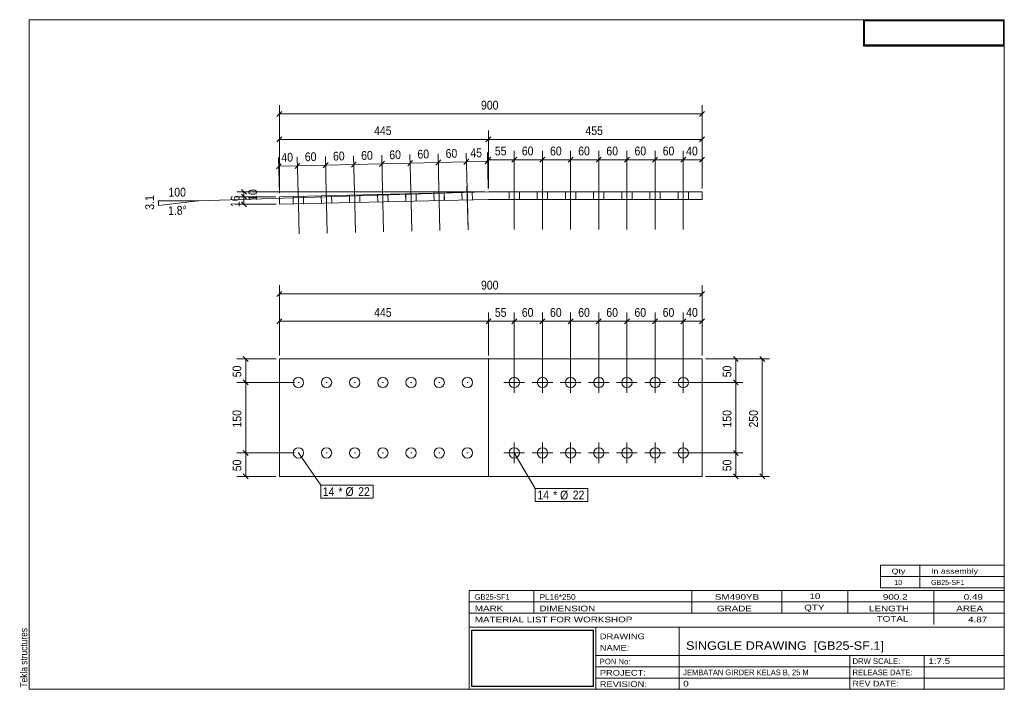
# Model space of a CAD drawing. Header units: millimetres. Extents: x 2 to 282, y 5 to 195.
import ezdxf

# ---------------------------------------------------------------- set-up
doc = ezdxf.new("R2010")
doc.units = ezdxf.units.MM
doc.linetypes.add('XKITLINE00', pattern=[0])
doc.linetypes.add('XKITLINE04', pattern=[3, 0.5, -0.5, 0.5, -0.5, 0.5, -0.5])
for name, color, linetype, lineweight in [('Bolt', 7, 'Continuous', 0), ('BoltMark', 3, 'Continuous', 0), ('DrawingSheet', 5, 'Continuous', 0), ('OtherObjectType', 1, 'Continuous', 0), ('Part', 2, 'Continuous', 0), ('Z-DIMENSIONS', 1, 'Continuous', 0)]:
    doc.layers.add(name, color=color, linetype=linetype, lineweight=lineweight)
doc.styles.add('ARIAL', font='ARIAL.TTF')
doc.styles.add('ARIAL_NARROW', font='ARIALN.TTF')
picture_1 = doc.add_image_def('image1.jpg', size_in_pixel=(1304, 175))
picture_2 = doc.add_image_def('image2.jpg', size_in_pixel=(188, 71))

# ---------------------------------------------------------------- blocks, each defined once
blk = doc.blocks.new('*A1')
at = {"layer": 'Bolt', "linetype": 'XKITLINE00', "lineweight": 0}
for p, q in [((81.4, 72.06), (81.69, 72.06)), ((89.4, 72.06), (89.69, 72.06)), ((97.39, 72.06), (97.69, 72.06)), ((105.39, 72.06), (105.68, 72.06)), ((113.39, 72.06), (113.68, 72.06)), ((121.39, 72.06), (121.68, 72.06)), ((129.38, 72.06), (129.68, 72.06))]:
    blk.add_line(p, q, dxfattribs=at)
for centre in [(81.49, 72.06), (89.49, 72.06), (97.48, 72.06), (105.48, 72.06), (113.48, 72.06), (121.48, 72.06), (129.48, 72.06)]:
    blk.add_circle(centre, 1.47, dxfattribs=at)
blk = doc.blocks.new('*A2')
at = {"layer": 'Bolt', "linetype": 'XKITLINE00', "lineweight": 0}
for p, q in [((142.82, 69.13), (142.82, 75)), ((150.82, 69.13), (150.82, 75)), ((158.82, 69.13), (158.82, 75)), ((166.82, 69.13), (166.82, 75)), ((174.82, 69.13), (174.82, 75)), ((182.82, 69.13), (182.82, 75)), ((190.82, 69.13), (190.82, 75)), ((145.75, 72.06), (139.89, 72.06)), ((153.75, 72.06), (147.89, 72.06)), ((161.75, 72.06), (155.89, 72.06)), ((169.75, 72.06), (163.89, 72.06)), ((177.75, 72.06), (171.89, 72.06)), ((185.75, 72.06), (179.89, 72.06)), ((193.75, 72.06), (187.89, 72.06))]:
    blk.add_line(p, q, dxfattribs=at)
for centre in [(142.82, 72.06), (150.82, 72.06), (158.82, 72.06), (166.82, 72.06), (174.82, 72.06), (182.82, 72.06), (190.82, 72.06)]:
    blk.add_circle(centre, 1.47, dxfattribs=at)
blk = doc.blocks.new('*A3')
at = {"layer": 'Bolt', "linetype": 'XKITLINE00', "lineweight": 0}
for p, q in [((81.4, 92.06), (81.69, 92.06)), ((89.4, 92.06), (89.69, 92.06)), ((97.39, 92.06), (97.69, 92.06)), ((105.39, 92.06), (105.69, 92.06)), ((113.39, 92.06), (113.68, 92.06)), ((121.39, 92.06), (121.68, 92.06)), ((129.39, 92.06), (129.68, 92.06))]:
    blk.add_line(p, q, dxfattribs=at)
for centre in [(81.49, 92.06), (89.49, 92.06), (97.49, 92.06), (105.48, 92.06), (113.48, 92.06), (121.48, 92.06), (129.48, 92.06)]:
    blk.add_circle(centre, 1.47, dxfattribs=at)
blk = doc.blocks.new('*A4')
at = {"layer": 'Bolt', "linetype": 'XKITLINE00', "lineweight": 0}
for p, q in [((142.82, 89.13), (142.82, 95)), ((150.82, 89.13), (150.82, 95)), ((158.82, 89.13), (158.82, 95)), ((166.82, 89.13), (166.82, 95)), ((174.82, 89.13), (174.82, 95)), ((182.82, 89.13), (182.82, 95)), ((190.82, 89.13), (190.82, 95)), ((145.75, 92.06), (139.89, 92.06)), ((153.75, 92.06), (147.89, 92.06)), ((161.75, 92.06), (155.89, 92.06)), ((169.75, 92.06), (163.89, 92.06)), ((177.75, 92.06), (171.89, 92.06)), ((185.75, 92.06), (179.89, 92.06)), ((193.75, 92.06), (187.89, 92.06))]:
    blk.add_line(p, q, dxfattribs=at)
for centre in [(142.82, 92.06), (150.82, 92.06), (158.82, 92.06), (166.82, 92.06), (174.82, 92.06), (182.82, 92.06), (190.82, 92.06)]:
    blk.add_circle(centre, 1.47, dxfattribs=at)
blk = doc.blocks.new('*A5')
at = {"layer": 'Part', "linetype": 'XKITLINE00', "lineweight": 0}
for p, q in [((76.12, 65.4), (76.12, 98.73)), ((76.12, 98.73), (196.15, 98.73)), ((76.17, 65.4), (76.17, 98.73)), ((135.49, 65.4), (135.49, 98.73)), ((196.15, 65.4), (196.15, 98.73)), ((196.15, 65.4), (76.12, 65.4))]:
    blk.add_line(p, q, dxfattribs=at)
at = {"layer": 'Part', "linetype": 'XKITLINE04', "lineweight": 0}
for p, q in [((76.12, 98.73), (76.17, 98.73)), ((135.46, 65.4), (135.46, 98.73))]:
    blk.add_line(p, q, dxfattribs=at)
blk = doc.blocks.new('*A6')
at = {"layer": 'Bolt', "linetype": 'XKITLINE00', "lineweight": 0}
for p, q in [((81.4, 146.61), (81.69, 134.21)), ((89.4, 146.8), (89.69, 134.4)), ((97.39, 146.99), (97.69, 134.59)), ((105.39, 147.18), (105.68, 134.78)), ((106.9, 145.48), (106.95, 143.35)), ((111.96, 145.6), (112.01, 143.47)), ((113.39, 147.37), (113.68, 134.97)), ((114.9, 145.67), (114.95, 143.54)), ((119.96, 145.79), (120.01, 143.65)), ((121.39, 147.55), (121.68, 135.16)), ((122.89, 145.86), (122.94, 143.72)), ((127.96, 145.98), (128.01, 143.84)), ((129.38, 147.74), (129.68, 135.35)), ((130.89, 146.05), (130.94, 143.91)), ((79.97, 144.84), (80.02, 142.71)), ((82.91, 144.91), (82.96, 142.78)), ((87.97, 145.03), (88.02, 142.9)), ((90.9, 145.1), (90.95, 142.97)), ((95.97, 145.22), (96.02, 143.09)), ((98.9, 145.29), (98.95, 143.16)), ((103.97, 145.41), (104.02, 143.28))]:
    blk.add_line(p, q, dxfattribs=at)
blk = doc.blocks.new('*A7')
at = {"layer": 'Bolt', "linetype": 'XKITLINE00', "lineweight": 0}
for p, q in [((141.35, 146.15), (141.35, 144.02)), ((142.82, 147.89), (142.81, 135.49)), ((144.29, 146.15), (144.29, 144.02)), ((149.35, 146.15), (149.35, 144.02)), ((150.82, 147.88), (150.81, 135.48)), ((152.29, 146.15), (152.29, 144.01)), ((157.35, 146.14), (157.35, 144.01)), ((158.82, 147.88), (158.81, 135.48)), ((160.29, 146.14), (160.29, 144.01)), ((165.35, 146.14), (165.35, 144.01)), ((166.82, 147.87), (166.81, 135.47)), ((168.29, 146.14), (168.29, 144)), ((173.35, 146.13), (173.35, 144)), ((174.82, 147.87), (174.81, 135.47)), ((176.29, 146.13), (176.29, 144)), ((181.35, 146.13), (181.35, 143.99)), ((182.82, 147.86), (182.81, 135.46)), ((184.29, 146.13), (184.29, 143.99)), ((189.35, 146.12), (189.35, 143.99)), ((190.82, 147.86), (190.81, 135.46)), ((192.29, 146.12), (192.29, 143.99))]:
    blk.add_line(p, q, dxfattribs=at)
blk = doc.blocks.new('*A8')
at = {"layer": 'Bolt', "linetype": 'XKITLINE00', "lineweight": 0}
for p, q in [((81.4, 146.61), (81.69, 134.21)), ((89.4, 146.8), (89.69, 134.4)), ((97.39, 146.99), (97.69, 134.59)), ((105.39, 147.18), (105.69, 134.78)), ((106.9, 145.48), (106.95, 143.35)), ((111.97, 145.6), (112.02, 143.47)), ((113.39, 147.37), (113.68, 134.97)), ((114.9, 145.67), (114.95, 143.54)), ((119.96, 145.79), (120.01, 143.65)), ((121.39, 147.55), (121.68, 135.16)), ((122.9, 145.86), (122.95, 143.72)), ((127.96, 145.98), (128.01, 143.84)), ((129.39, 147.74), (129.68, 135.35)), ((130.89, 146.05), (130.94, 143.91)), ((79.97, 144.84), (80.02, 142.71)), ((82.91, 144.91), (82.96, 142.78)), ((87.97, 145.03), (88.02, 142.9)), ((90.9, 145.1), (90.95, 142.97)), ((95.97, 145.22), (96.02, 143.09)), ((98.9, 145.29), (98.95, 143.16)), ((103.97, 145.41), (104.02, 143.28))]:
    blk.add_line(p, q, dxfattribs=at)
blk = doc.blocks.new('*A9')
at = {"layer": 'Bolt', "linetype": 'XKITLINE00', "lineweight": 0}
for p, q in [((141.35, 146.15), (141.35, 144.02)), ((142.82, 147.89), (142.81, 135.49)), ((144.29, 146.15), (144.29, 144.02)), ((149.35, 146.15), (149.35, 144.02)), ((150.82, 147.88), (150.81, 135.48)), ((152.29, 146.15), (152.29, 144.01)), ((157.35, 146.14), (157.35, 144.01)), ((158.82, 147.88), (158.81, 135.48)), ((160.29, 146.14), (160.29, 144.01)), ((165.35, 146.14), (165.35, 144.01)), ((166.82, 147.87), (166.81, 135.47)), ((168.29, 146.14), (168.29, 144)), ((173.35, 146.13), (173.35, 144)), ((174.82, 147.87), (174.81, 135.47)), ((176.29, 146.13), (176.29, 144)), ((181.35, 146.13), (181.35, 143.99)), ((182.82, 147.86), (182.81, 135.46)), ((184.29, 146.13), (184.29, 143.99)), ((189.35, 146.12), (189.35, 143.99)), ((190.82, 147.86), (190.81, 135.46)), ((192.29, 146.12), (192.29, 143.99))]:
    blk.add_line(p, q, dxfattribs=at)
blk = doc.blocks.new('*A10')
at = {"layer": 'Part', "linetype": 'XKITLINE00', "lineweight": 0}
for p, q in [((135.46, 146.15), (76.12, 144.75)), ((196.15, 146.15), (135.46, 146.15)), ((196.15, 144.02), (196.15, 146.15)), ((76.17, 142.62), (76.12, 144.75)), ((135.49, 144.02), (76.17, 142.62)), ((135.49, 144.02), (196.15, 144.02))]:
    blk.add_line(p, q, dxfattribs=at)
blk = doc.blocks.new('*A11')
at = {"layer": 'DrawingSheet', "linetype": 'XKITLINE00', "lineweight": 0}
for p, q in [((282, 195), (5, 195)), ((5, 195), (5, 5)), ((282, 5), (282, 195)), ((5, 5), (282, 5))]:
    blk.add_line(p, q, dxfattribs=at)
at = {"layer": 'DrawingSheet', "style": 'ARIAL', "width": 0.85}
blk.add_text('Tekla structures', height=2, rotation=90, dxfattribs=at).set_placement((4.5, 5.5))
blk = doc.blocks.new('*A12')
at = {"layer": 'OtherObjectType', "linetype": 'XKITLINE00', "lineweight": 0}
for p, q in [((242, 195), (282, 195)), ((242, 195), (242, 187.5)), ((282, 195), (282, 187.5)), ((242, 187.5), (282, 187.5))]:
    blk.add_line(p, q, dxfattribs=at)
image = blk.add_image(picture_1, insert=(242.25, 187.75), size_in_units=(39.5, 7))
blk = doc.blocks.new('*A13')
at = {"layer": 'OtherObjectType', "linetype": 'XKITLINE00', "lineweight": 0}
for p, q in [((246.8, 37), (246.8, 40.2)), ((246.8, 40.2), (282, 40.2)), ((258, 37), (258, 40.2)), ((282, 37), (282, 40.2)), ((246.8, 37), (282, 37)), ((246.8, 33.8), (246.8, 37)), ((258, 33.8), (258, 37)), ((282, 33.8), (282, 37)), ((246.8, 33.8), (282, 33.8))]:
    blk.add_line(p, q, dxfattribs=at)
at = {"layer": 'OtherObjectType', "style": 'ARIAL_NARROW'}
for s, width, p in [('Qty', 1.513248, (250, 37.8)), ('In assembly', 1.513248, (261.2, 37.8)), ('10', 1.211571, (250.76, 34.6)), ('GB25-SF1', 1.211571, (261.2, 34.6))]:
    blk.add_text(s, height=1.44, dxfattribs=dict(at, width=width)).set_placement(p)
blk = doc.blocks.new('*A14')
at = {"layer": 'OtherObjectType', "linetype": 'XKITLINE00', "lineweight": 0}
for p, q in [((130, 33), (282, 33)), ((130, 33), (130, 29.8)), ((130, 33), (282, 33)), ((148.4, 29.8), (148.4, 33)), ((193.2, 29.8), (193.2, 33)), ((218.8, 29.8), (218.8, 33)), ((237.6, 29.8), (237.6, 33)), ((262, 29.8), (262, 33)), ((282, 29.8), (282, 33)), ((130, 29.8), (282, 29.8)), ((130, 29.8), (282, 29.8)), ((130, 26.6), (130, 29.8)), ((148.4, 26.6), (148.4, 29.8)), ((193.2, 26.6), (193.2, 29.8)), ((218.8, 26.6), (218.8, 29.8)), ((237.6, 26.6), (237.6, 29.8)), ((262, 26.6), (262, 29.8)), ((282, 26.6), (282, 29.8)), ((130, 26.6), (282, 26.6)), ((130, 22.6), (130, 26.6)), ((262, 23.4), (262, 26.6)), ((282, 22.6), (282, 26.6)), ((130, 22.6), (130, 5)), ((130, 22.6), (282, 22.6)), ((166, 17.8), (166, 22.6)), ((189.6, 14.6), (189.6, 22.6)), ((282, 17.8), (282, 22.6)), ((166, 17.8), (166, 5)), ((282, 14.6), (282, 17.8)), ((166, 14.6), (282, 14.6)), ((189.6, 5), (189.6, 14.6)), ((238.13, 11.4), (238.13, 14.6)), ((259.2, 5), (259.2, 14.6)), ((282, 11.4), (282, 14.6)), ((166, 11.4), (282, 11.4)), ((238.13, 5), (238.13, 11.4)), ((282, 8.2), (282, 11.4)), ((166, 8.2), (282, 8.2)), ((282, 5), (282, 8.2)), ((130, 5), (282, 5)), ((160, 5), (282, 5))]:
    blk.add_line(p, q, dxfattribs=at)
at = {"layer": 'OtherObjectType', "style": 'ARIAL_NARROW'}
for s, height, width, p in [('GB25-SF1', 1.6, 1.100501, (131.6, 30.4)), ('PL16*250', 1.6, 1.270501, (150, 30.4)), ('SM490YB', 1.6, 1.525501, (199.78, 30.4)), ('10', 1.6, 1.525501, (226.65, 30.6)), ('900.2', 1.6, 1.525501, (247.51, 30.4)), ('0.49', 1.6, 1.525501, (270.48, 30.4)), ('MARK', 1.6, 1.525501, (131.6, 27.13)), ('DIMENSION', 1.6, 1.525501, (149.97, 27.13)), ('GRADE', 1.6, 1.525501, (200.37, 27.13)), ('QTY', 1.6, 1.525501, (225.17, 27.4)), ('LENGTH', 1.6, 1.525501, (243.57, 27.13)), ('AREA', 1.6, 1.525501, (268.37, 27.13)), ('MATERIAL LIST FOR WORKSHOP', 1.6, 1.525501, (131.6, 24)), ('TOTAL', 1.6, 1.525501, (245.74, 24.2)), ('4.87', 1.6, 1.525501, (271.7, 24)), ('DRAWING', 1.6, 1.445, (167.1, 19.22)), ('NAME:', 1.6, 1.445, (167.1, 15.98)), ('SINGGLE DRAWING  [GB25-SF.1]', 2.4, 1.304651, (191.6, 16.2)), ('PON No:', 1.6, 1.19, (167.1, 12.07)), ('DRW SCALE:', 1.6, 1.19, (238.88, 12.2)), ('1:7.5', 1.6, 1.525501, (260.4, 12.2)), ('PROJECT:', 1.6, 1.445, (167.1, 8.87)), ('JEMBATAN GIRDER KELAS B, 25 M', 1.6, 1.015501, (190.8, 9)), ('RELEASE DATE:', 1.6, 1.19, (238.88, 9)), ('REVISION:', 1.6, 1.445, (167.1, 5.67)), ('0', 1.6, 1.525501, (190.8, 5.8)), ('REV DATE:', 1.6, 1.36, (238.88, 5.8))]:
    blk.add_text(s, height=height, dxfattribs=dict(at, width=width)).set_placement(p)
image = blk.add_image(picture_2, insert=(130.8, 5.8), size_in_units=(34.4, 16))
blk = doc.blocks.new('*A15')
at = {"layer": 'Z-DIMENSIONS', "linetype": 'XKITLINE00', "lineweight": 0}
for p, q in [((197.15, 98.73), (215.26, 98.73)), ((212.55, 99.44), (213.96, 98.02)), ((213.26, 65.4), (213.26, 98.73)), ((197.15, 65.4), (215.26, 65.4)), ((212.55, 66.1), (213.96, 64.69))]:
    blk.add_line(p, q, dxfattribs=at)
at = {"layer": 'Z-DIMENSIONS'}
for p in [(213.26, 98.73), (213.26, 65.4)]:
    blk.add_point(p, dxfattribs=at)
at = {"layer": 'Z-DIMENSIONS', "style": 'ARIAL', "width": 0.85}
blk.add_text('250', height=2.5, rotation=90.0002, dxfattribs=at).set_placement((212.01, 79.28))
blk = doc.blocks.new('*A16')
at = {"layer": 'Z-DIMENSIONS', "linetype": 'XKITLINE00', "lineweight": 0}
for p, q in [((205.04, 72.77), (206.45, 71.36)), ((191.82, 72.06), (207.74, 72.06)), ((205.74, 65.4), (205.74, 72.06)), ((197.15, 65.4), (207.74, 65.4)), ((205.04, 66.1), (206.45, 64.69))]:
    blk.add_line(p, q, dxfattribs=at)
at = {"layer": 'Z-DIMENSIONS'}
for p in [(205.74, 72.06), (205.74, 65.4)]:
    blk.add_point(p, dxfattribs=at)
at = {"layer": 'Z-DIMENSIONS', "style": 'ARIAL', "width": 0.85}
blk.add_text('50', height=2.5, rotation=90.0002, dxfattribs=at).set_placement((204.49, 66.88))
blk = doc.blocks.new('*A17')
at = {"layer": 'Z-DIMENSIONS', "linetype": 'XKITLINE00', "lineweight": 0}
for p, q in [((205.04, 92.77), (206.45, 91.36)), ((191.82, 92.06), (207.74, 92.06)), ((205.74, 72.06), (205.74, 92.06)), ((205.04, 72.77), (206.45, 71.36)), ((191.82, 72.06), (207.74, 72.06))]:
    blk.add_line(p, q, dxfattribs=at)
at = {"layer": 'Z-DIMENSIONS'}
for p in [(205.74, 92.06), (205.74, 72.06)]:
    blk.add_point(p, dxfattribs=at)
at = {"layer": 'Z-DIMENSIONS', "style": 'ARIAL', "width": 0.85}
blk.add_text('150', height=2.5, rotation=90.0002, dxfattribs=at).set_placement((204.49, 79.28))
blk = doc.blocks.new('*A18')
at = {"layer": 'Z-DIMENSIONS', "linetype": 'XKITLINE00', "lineweight": 0}
for p, q in [((197.15, 98.73), (207.74, 98.73)), ((205.04, 99.44), (206.45, 98.02)), ((205.74, 92.06), (205.74, 98.73)), ((205.04, 92.77), (206.45, 91.36)), ((191.82, 92.06), (207.74, 92.06))]:
    blk.add_line(p, q, dxfattribs=at)
at = {"layer": 'Z-DIMENSIONS'}
for p in [(205.74, 98.73), (205.74, 92.06)]:
    blk.add_point(p, dxfattribs=at)
at = {"layer": 'Z-DIMENSIONS', "style": 'ARIAL', "width": 0.85}
blk.add_text('50', height=2.5, rotation=90.0002, dxfattribs=at).set_placement((204.49, 93.54))
blk = doc.blocks.new('*A19')
at = {"layer": 'Z-DIMENSIONS', "linetype": 'XKITLINE00', "lineweight": 0}
for p, q in [((65.84, 72.77), (67.25, 71.36)), ((80.39, 72.06), (64.04, 72.06)), ((66.54, 65.4), (66.54, 72.06)), ((75.12, 65.4), (64.04, 65.4)), ((65.84, 66.1), (67.25, 64.69))]:
    blk.add_line(p, q, dxfattribs=at)
at = {"layer": 'Z-DIMENSIONS'}
for p in [(66.54, 72.06), (66.54, 65.4)]:
    blk.add_point(p, dxfattribs=at)
at = {"layer": 'Z-DIMENSIONS', "style": 'ARIAL', "width": 0.85}
blk.add_text('50', height=2.5, rotation=90.0002, dxfattribs=at).set_placement((65.29, 66.88))
blk = doc.blocks.new('*A20')
at = {"layer": 'Z-DIMENSIONS', "linetype": 'XKITLINE00', "lineweight": 0}
for p, q in [((65.84, 92.77), (67.25, 91.36)), ((80.39, 92.06), (64.04, 92.06)), ((66.54, 72.06), (66.54, 92.06)), ((65.84, 72.77), (67.25, 71.36)), ((80.39, 72.06), (64.04, 72.06))]:
    blk.add_line(p, q, dxfattribs=at)
at = {"layer": 'Z-DIMENSIONS'}
for p in [(66.54, 92.06), (66.54, 72.06)]:
    blk.add_point(p, dxfattribs=at)
at = {"layer": 'Z-DIMENSIONS', "style": 'ARIAL', "width": 0.85}
blk.add_text('150', height=2.5, rotation=90.0002, dxfattribs=at).set_placement((65.29, 79.28))
blk = doc.blocks.new('*A21')
at = {"layer": 'Z-DIMENSIONS', "linetype": 'XKITLINE00', "lineweight": 0}
for p, q in [((75.17, 98.73), (64.04, 98.73)), ((65.84, 99.44), (67.25, 98.02)), ((66.54, 92.06), (66.54, 98.73)), ((65.84, 92.77), (67.25, 91.36)), ((80.39, 92.06), (64.04, 92.06))]:
    blk.add_line(p, q, dxfattribs=at)
at = {"layer": 'Z-DIMENSIONS'}
for p in [(66.54, 98.73), (66.54, 92.06)]:
    blk.add_point(p, dxfattribs=at)
at = {"layer": 'Z-DIMENSIONS', "style": 'ARIAL', "width": 0.85}
blk.add_text('50', height=2.5, rotation=90.0002, dxfattribs=at).set_placement((65.29, 93.54))
blk = doc.blocks.new('*A22')
at = {"layer": 'Z-DIMENSIONS', "linetype": 'XKITLINE00', "lineweight": 0}
for p, q in [((76.83, 117.89), (75.41, 116.48)), ((76.12, 99.73), (76.12, 119.68)), ((196.86, 117.89), (195.45, 116.48)), ((196.15, 99.73), (196.15, 119.68)), ((76.12, 117.18), (196.15, 117.18))]:
    blk.add_line(p, q, dxfattribs=at)
at = {"layer": 'Z-DIMENSIONS'}
for p in [(76.12, 117.18), (196.15, 117.18)]:
    blk.add_point(p, dxfattribs=at)
at = {"layer": 'Z-DIMENSIONS', "style": 'ARIAL', "width": 0.85}
blk.add_text('900', height=2.5, dxfattribs=at).set_placement((133.36, 118.43))
blk = doc.blocks.new('*A23')
at = {"layer": 'Z-DIMENSIONS', "linetype": 'XKITLINE00', "lineweight": 0}
for p, q in [((76.12, 99.73), (76.12, 111.94)), ((135.49, 99.73), (135.49, 111.94)), ((76.83, 110.14), (75.41, 108.73)), ((76.12, 109.44), (135.49, 109.44)), ((136.19, 110.14), (134.78, 108.73))]:
    blk.add_line(p, q, dxfattribs=at)
at = {"layer": 'Z-DIMENSIONS'}
for p in [(76.12, 109.44), (135.49, 109.44)]:
    blk.add_point(p, dxfattribs=at)
at = {"layer": 'Z-DIMENSIONS', "style": 'ARIAL', "width": 0.85}
blk.add_text('445', height=2.5, dxfattribs=at).set_placement((103.02, 110.69))
blk = doc.blocks.new('*A24')
at = {"layer": 'Z-DIMENSIONS', "linetype": 'XKITLINE00', "lineweight": 0}
for p, q in [((135.49, 99.73), (135.49, 111.94)), ((142.82, 93.06), (142.82, 111.94)), ((136.19, 110.14), (134.78, 108.73)), ((135.49, 109.44), (142.82, 109.44)), ((143.53, 110.14), (142.11, 108.73))]:
    blk.add_line(p, q, dxfattribs=at)
at = {"layer": 'Z-DIMENSIONS'}
for p in [(135.49, 109.44), (142.82, 109.44)]:
    blk.add_point(p, dxfattribs=at)
at = {"layer": 'Z-DIMENSIONS', "style": 'ARIAL', "width": 0.85}
blk.add_text('55', height=2.5, dxfattribs=at).set_placement((137.3, 110.69))
blk = doc.blocks.new('*A25')
at = {"layer": 'Z-DIMENSIONS', "linetype": 'XKITLINE00', "lineweight": 0}
for p, q in [((142.82, 93.06), (142.82, 111.94)), ((150.82, 93.06), (150.82, 111.94)), ((143.53, 110.14), (142.11, 108.73)), ((142.82, 109.44), (150.82, 109.44)), ((151.52, 110.14), (150.11, 108.73))]:
    blk.add_line(p, q, dxfattribs=at)
at = {"layer": 'Z-DIMENSIONS'}
for p in [(142.82, 109.44), (150.82, 109.44)]:
    blk.add_point(p, dxfattribs=at)
at = {"layer": 'Z-DIMENSIONS', "style": 'ARIAL', "width": 0.85}
blk.add_text('60', height=2.5, dxfattribs=at).set_placement((144.96, 110.69))
blk = doc.blocks.new('*A26')
at = {"layer": 'Z-DIMENSIONS', "linetype": 'XKITLINE00', "lineweight": 0}
for p, q in [((150.82, 93.06), (150.82, 111.94)), ((158.82, 93.06), (158.82, 111.94)), ((151.52, 110.14), (150.11, 108.73)), ((150.82, 109.44), (158.82, 109.44)), ((159.53, 110.14), (158.11, 108.73))]:
    blk.add_line(p, q, dxfattribs=at)
at = {"layer": 'Z-DIMENSIONS'}
for p in [(150.82, 109.44), (158.82, 109.44)]:
    blk.add_point(p, dxfattribs=at)
at = {"layer": 'Z-DIMENSIONS', "style": 'ARIAL', "width": 0.85}
blk.add_text('60', height=2.5, dxfattribs=at).set_placement((152.96, 110.69))
blk = doc.blocks.new('*A27')
at = {"layer": 'Z-DIMENSIONS', "linetype": 'XKITLINE00', "lineweight": 0}
for p, q in [((158.82, 93.06), (158.82, 111.94)), ((166.82, 93.06), (166.82, 111.94)), ((159.53, 110.14), (158.11, 108.73)), ((158.82, 109.44), (166.82, 109.44)), ((167.53, 110.14), (166.11, 108.73))]:
    blk.add_line(p, q, dxfattribs=at)
at = {"layer": 'Z-DIMENSIONS'}
for p in [(158.82, 109.44), (166.82, 109.44)]:
    blk.add_point(p, dxfattribs=at)
at = {"layer": 'Z-DIMENSIONS', "style": 'ARIAL', "width": 0.85}
blk.add_text('60', height=2.5, dxfattribs=at).set_placement((160.97, 110.69))
blk = doc.blocks.new('*A28')
at = {"layer": 'Z-DIMENSIONS', "linetype": 'XKITLINE00', "lineweight": 0}
for p, q in [((166.82, 93.06), (166.82, 111.94)), ((174.82, 93.06), (174.82, 111.94)), ((167.53, 110.14), (166.11, 108.73)), ((166.82, 109.44), (174.82, 109.44)), ((175.52, 110.14), (174.11, 108.73))]:
    blk.add_line(p, q, dxfattribs=at)
at = {"layer": 'Z-DIMENSIONS'}
for p in [(166.82, 109.44), (174.82, 109.44)]:
    blk.add_point(p, dxfattribs=at)
at = {"layer": 'Z-DIMENSIONS', "style": 'ARIAL', "width": 0.85}
blk.add_text('60', height=2.5, dxfattribs=at).set_placement((168.96, 110.69))
blk = doc.blocks.new('*A29')
at = {"layer": 'Z-DIMENSIONS', "linetype": 'XKITLINE00', "lineweight": 0}
for p, q in [((174.82, 93.06), (174.82, 111.94)), ((182.82, 93.06), (182.82, 111.94)), ((175.52, 110.14), (174.11, 108.73)), ((174.82, 109.44), (182.82, 109.44)), ((183.52, 110.14), (182.11, 108.73))]:
    blk.add_line(p, q, dxfattribs=at)
at = {"layer": 'Z-DIMENSIONS'}
for p in [(174.82, 109.44), (182.82, 109.44)]:
    blk.add_point(p, dxfattribs=at)
at = {"layer": 'Z-DIMENSIONS', "style": 'ARIAL', "width": 0.85}
blk.add_text('60', height=2.5, dxfattribs=at).set_placement((176.96, 110.69))
blk = doc.blocks.new('*A30')
at = {"layer": 'Z-DIMENSIONS', "linetype": 'XKITLINE00', "lineweight": 0}
for p, q in [((182.82, 93.06), (182.82, 111.94)), ((190.82, 93.06), (190.82, 111.94)), ((183.52, 110.14), (182.11, 108.73)), ((182.82, 109.44), (190.82, 109.44)), ((191.53, 110.14), (190.11, 108.73))]:
    blk.add_line(p, q, dxfattribs=at)
at = {"layer": 'Z-DIMENSIONS'}
for p in [(182.82, 109.44), (190.82, 109.44)]:
    blk.add_point(p, dxfattribs=at)
at = {"layer": 'Z-DIMENSIONS', "style": 'ARIAL', "width": 0.85}
blk.add_text('60', height=2.5, dxfattribs=at).set_placement((184.96, 110.69))
blk = doc.blocks.new('*A31')
at = {"layer": 'Z-DIMENSIONS', "linetype": 'XKITLINE00', "lineweight": 0}
for p, q in [((190.82, 93.06), (190.82, 111.94)), ((196.15, 99.73), (196.15, 111.94)), ((191.53, 110.14), (190.11, 108.73)), ((190.82, 109.44), (196.15, 109.44)), ((196.86, 110.14), (195.45, 108.73))]:
    blk.add_line(p, q, dxfattribs=at)
at = {"layer": 'Z-DIMENSIONS'}
for p in [(190.82, 109.44), (196.15, 109.44)]:
    blk.add_point(p, dxfattribs=at)
at = {"layer": 'Z-DIMENSIONS', "style": 'ARIAL', "width": 0.85}
blk.add_text('40', height=2.5, dxfattribs=at).set_placement((191.63, 110.69))
blk = doc.blocks.new('*A32')
at = {"layer": 'BoltMark', "linetype": 'XKITLINE00', "lineweight": 0}
for p, q in [((81.52, 72.06), (87.83, 62.94)), ((87.83, 62.94), (102.77, 62.94)), ((87.83, 59.24), (87.83, 62.94)), ((102.77, 59.24), (102.77, 62.94)), ((87.83, 59.24), (102.77, 59.24))]:
    blk.add_line(p, q, dxfattribs=at)
at = {"layer": 'BoltMark', "style": 'ARIAL', "width": 0.85}
for s, p in [('14', (88.43, 59.84)), ('* Ø', (92.89, 59.84)), ('22', (98.46, 59.84))]:
    blk.add_text(s, height=2.5, dxfattribs=at).set_placement(p)
blk = doc.blocks.new('*A33')
at = {"layer": 'BoltMark', "linetype": 'XKITLINE00', "lineweight": 0}
for p, q in [((142.82, 72.06), (148.79, 61.97)), ((148.79, 61.97), (163.72, 61.97)), ((148.79, 58.27), (148.79, 61.97)), ((163.72, 58.27), (163.72, 61.97)), ((148.79, 58.27), (163.72, 58.27))]:
    blk.add_line(p, q, dxfattribs=at)
at = {"layer": 'BoltMark', "style": 'ARIAL', "width": 0.85}
for s, p in [('* Ø', (153.84, 58.87)), ('14', (149.39, 58.87)), ('22', (159.41, 58.87))]:
    blk.add_text(s, height=2.5, dxfattribs=at).set_placement(p)
blk = doc.blocks.new('*A34')
at = {"layer": 'Z-DIMENSIONS', "linetype": 'XKITLINE00', "lineweight": 0}
for p, q in [((134.46, 146.12), (52.99, 143.57)), ((41.75, 143.57), (52.99, 143.57)), ((41.75, 142.32), (52.99, 143.57)), ((41.75, 142.32), (41.75, 143.57))]:
    blk.add_line(p, q, dxfattribs=at)
at = {"layer": 'Z-DIMENSIONS'}
for p in [(41.75, 143.57), (41.75, 143.21), (52.99, 143.57)]:
    blk.add_point(p, dxfattribs=at)
at = {"layer": 'Z-DIMENSIONS', "style": 'ARIAL', "width": 0.85}
blk.add_text('100', height=2.5, dxfattribs=at).set_placement((44.59, 144.82))
for s, rotation, p in [('3.1', 90.0002, (40.5, 141.07)), ('1.8°', 1.7991, (44.51, 139.55))]:
    blk.add_text(s, height=2.5, rotation=rotation, dxfattribs=at).set_placement(p)
blk = doc.blocks.new('*A35')
at = {"layer": 'Z-DIMENSIONS', "linetype": 'XKITLINE00', "lineweight": 0}
for p, q in [((65.31, 145.46), (66.73, 144.05)), ((75.12, 144.75), (63.52, 144.75)), ((65.31, 143.33), (66.73, 141.91)), ((66.02, 142.62), (66.02, 144.75)), ((75.17, 142.62), (63.52, 142.62))]:
    blk.add_line(p, q, dxfattribs=at)
at = {"layer": 'Z-DIMENSIONS'}
for p in [(66.02, 144.75), (66.02, 142.62)]:
    blk.add_point(p, dxfattribs=at)
at = {"layer": 'Z-DIMENSIONS', "style": 'ARIAL', "width": 0.85}
blk.add_text('16', height=2.5, rotation=90.0002, dxfattribs=at).set_placement((64.77, 141.83))
blk = doc.blocks.new('*A36')
at = {"layer": 'Z-DIMENSIONS', "linetype": 'XKITLINE00', "lineweight": 0}
for p, q in [((134.46, 146.15), (64.02, 146.15)), ((65.31, 146.86), (66.73, 145.45)), ((65.31, 145.46), (66.73, 144.05)), ((66.02, 144.75), (66.02, 146.15)), ((75.12, 144.75), (64.02, 144.75))]:
    blk.add_line(p, q, dxfattribs=at)
at = {"layer": 'Z-DIMENSIONS'}
for p in [(66.02, 146.15), (66.02, 144.75)]:
    blk.add_point(p, dxfattribs=at)
at = {"layer": 'Z-DIMENSIONS', "style": 'ARIAL', "width": 0.85}
blk.add_text('10', height=2.5, rotation=90.0002, dxfattribs=at).set_placement((69.77, 143.6))
blk = doc.blocks.new('*A37')
at = {"layer": 'Z-DIMENSIONS', "linetype": 'XKITLINE00', "lineweight": 0}
for p, q in [((135.46, 147.15), (135.46, 157.75)), ((142.82, 147.15), (142.82, 157.75)), ((136.17, 155.96), (134.75, 154.54)), ((135.46, 155.25), (142.82, 155.25)), ((143.53, 155.96), (142.11, 154.54))]:
    blk.add_line(p, q, dxfattribs=at)
at = {"layer": 'Z-DIMENSIONS'}
for p in [(135.46, 155.25), (142.82, 155.25)]:
    blk.add_point(p, dxfattribs=at)
at = {"layer": 'Z-DIMENSIONS', "style": 'ARIAL', "width": 0.85}
blk.add_text('55', height=2.5, dxfattribs=at).set_placement((137.29, 156.5))
blk = doc.blocks.new('*A38')
at = {"layer": 'Z-DIMENSIONS', "linetype": 'XKITLINE00', "lineweight": 0}
for p, q in [((142.82, 147.15), (142.82, 157.75)), ((150.82, 147.15), (150.82, 157.75)), ((143.53, 155.96), (142.11, 154.54)), ((142.82, 155.25), (150.82, 155.25)), ((151.53, 155.96), (150.11, 154.54))]:
    blk.add_line(p, q, dxfattribs=at)
at = {"layer": 'Z-DIMENSIONS'}
for p in [(142.82, 155.25), (150.82, 155.25)]:
    blk.add_point(p, dxfattribs=at)
at = {"layer": 'Z-DIMENSIONS', "style": 'ARIAL', "width": 0.85}
blk.add_text('60', height=2.5, dxfattribs=at).set_placement((144.97, 156.5))
blk = doc.blocks.new('*A39')
at = {"layer": 'Z-DIMENSIONS', "linetype": 'XKITLINE00', "lineweight": 0}
for p, q in [((150.82, 147.15), (150.82, 157.75)), ((158.82, 147.15), (158.82, 157.75)), ((151.53, 155.96), (150.11, 154.54)), ((150.82, 155.25), (158.82, 155.25)), ((159.53, 155.96), (158.11, 154.54))]:
    blk.add_line(p, q, dxfattribs=at)
at = {"layer": 'Z-DIMENSIONS'}
for p in [(150.82, 155.25), (158.82, 155.25)]:
    blk.add_point(p, dxfattribs=at)
at = {"layer": 'Z-DIMENSIONS', "style": 'ARIAL', "width": 0.85}
blk.add_text('60', height=2.5, dxfattribs=at).set_placement((152.97, 156.5))
blk = doc.blocks.new('*A40')
at = {"layer": 'Z-DIMENSIONS', "linetype": 'XKITLINE00', "lineweight": 0}
for p, q in [((158.82, 147.15), (158.82, 157.75)), ((166.82, 147.14), (166.82, 157.75)), ((159.53, 155.96), (158.11, 154.54)), ((158.82, 155.25), (166.82, 155.25)), ((167.53, 155.96), (166.11, 154.54))]:
    blk.add_line(p, q, dxfattribs=at)
at = {"layer": 'Z-DIMENSIONS'}
for p in [(158.82, 155.25), (166.82, 155.25)]:
    blk.add_point(p, dxfattribs=at)
at = {"layer": 'Z-DIMENSIONS', "style": 'ARIAL', "width": 0.85}
blk.add_text('60', height=2.5, dxfattribs=at).set_placement((160.97, 156.5))
blk = doc.blocks.new('*A41')
at = {"layer": 'Z-DIMENSIONS', "linetype": 'XKITLINE00', "lineweight": 0}
for p, q in [((166.82, 147.14), (166.82, 157.75)), ((174.82, 147.15), (174.82, 157.75)), ((167.53, 155.96), (166.11, 154.54)), ((166.82, 155.25), (174.82, 155.25)), ((175.53, 155.96), (174.11, 154.54))]:
    blk.add_line(p, q, dxfattribs=at)
at = {"layer": 'Z-DIMENSIONS'}
for p in [(166.82, 155.25), (174.82, 155.25)]:
    blk.add_point(p, dxfattribs=at)
at = {"layer": 'Z-DIMENSIONS', "style": 'ARIAL', "width": 0.85}
blk.add_text('60', height=2.5, dxfattribs=at).set_placement((168.97, 156.5))
blk = doc.blocks.new('*A42')
at = {"layer": 'Z-DIMENSIONS', "linetype": 'XKITLINE00', "lineweight": 0}
for p, q in [((174.82, 147.15), (174.82, 157.75)), ((182.82, 147.16), (182.82, 157.75)), ((175.53, 155.96), (174.11, 154.54)), ((174.82, 155.25), (182.82, 155.25)), ((183.53, 155.96), (182.11, 154.54))]:
    blk.add_line(p, q, dxfattribs=at)
at = {"layer": 'Z-DIMENSIONS'}
for p in [(174.82, 155.25), (182.82, 155.25)]:
    blk.add_point(p, dxfattribs=at)
at = {"layer": 'Z-DIMENSIONS', "style": 'ARIAL', "width": 0.85}
blk.add_text('60', height=2.5, dxfattribs=at).set_placement((176.97, 156.5))
blk = doc.blocks.new('*A43')
at = {"layer": 'Z-DIMENSIONS', "linetype": 'XKITLINE00', "lineweight": 0}
for p, q in [((182.82, 147.16), (182.82, 157.75)), ((190.82, 147.15), (190.82, 157.75)), ((183.53, 155.96), (182.11, 154.54)), ((182.82, 155.25), (190.82, 155.25)), ((191.53, 155.96), (190.11, 154.54))]:
    blk.add_line(p, q, dxfattribs=at)
at = {"layer": 'Z-DIMENSIONS'}
for p in [(182.82, 155.25), (190.82, 155.25)]:
    blk.add_point(p, dxfattribs=at)
at = {"layer": 'Z-DIMENSIONS', "style": 'ARIAL', "width": 0.85}
blk.add_text('60', height=2.5, dxfattribs=at).set_placement((184.97, 156.5))
blk = doc.blocks.new('*A44')
at = {"layer": 'Z-DIMENSIONS', "linetype": 'XKITLINE00', "lineweight": 0}
for p, q in [((190.82, 147.15), (190.82, 157.75)), ((196.15, 147.15), (196.15, 157.75)), ((191.53, 155.96), (190.11, 154.54)), ((190.82, 155.25), (196.15, 155.25)), ((196.86, 155.96), (195.45, 154.54))]:
    blk.add_line(p, q, dxfattribs=at)
at = {"layer": 'Z-DIMENSIONS'}
for p in [(190.82, 155.25), (196.15, 155.25)]:
    blk.add_point(p, dxfattribs=at)
at = {"layer": 'Z-DIMENSIONS', "style": 'ARIAL', "width": 0.85}
blk.add_text('40', height=2.5, dxfattribs=at).set_placement((191.63, 156.5))
blk = doc.blocks.new('*A45')
at = {"layer": 'Z-DIMENSIONS', "linetype": 'XKITLINE00', "lineweight": 0}
for p, q in [((76.61, 154.13), (75.23, 152.68)), ((76.1, 145.75), (75.86, 155.9)), ((81.93, 154.25), (80.54, 152.81)), ((81.42, 145.88), (81.18, 156.03)), ((75.92, 153.4), (81.24, 153.53))]:
    blk.add_line(p, q, dxfattribs=at)
at = {"layer": 'Z-DIMENSIONS'}
for p in [(75.92, 153.4), (81.24, 153.53)]:
    blk.add_point(p, dxfattribs=at)
at = {"layer": 'Z-DIMENSIONS', "style": 'ARIAL', "width": 0.85}
blk.add_text('40', height=2.5, rotation=1.3522, dxfattribs=at).set_placement((76.69, 154.67))
blk = doc.blocks.new('*A46')
at = {"layer": 'Z-DIMENSIONS', "linetype": 'XKITLINE00', "lineweight": 0}
for p, q in [((81.93, 154.25), (80.54, 152.81)), ((81.42, 145.88), (81.18, 156.03)), ((89.92, 154.44), (88.54, 153)), ((89.41, 146.07), (89.17, 156.22)), ((81.24, 153.53), (89.23, 153.72))]:
    blk.add_line(p, q, dxfattribs=at)
at = {"layer": 'Z-DIMENSIONS'}
for p in [(81.24, 153.53), (89.23, 153.72)]:
    blk.add_point(p, dxfattribs=at)
at = {"layer": 'Z-DIMENSIONS', "style": 'ARIAL', "width": 0.85}
blk.add_text('60', height=2.5, rotation=1.3522, dxfattribs=at).set_placement((83.35, 154.83))
blk = doc.blocks.new('*A47')
at = {"layer": 'Z-DIMENSIONS', "linetype": 'XKITLINE00', "lineweight": 0}
for p, q in [((89.92, 154.44), (88.54, 153)), ((89.41, 146.07), (89.17, 156.22)), ((89.23, 153.72), (97.23, 153.91)), ((97.92, 154.63), (96.54, 153.18)), ((97.41, 146.26), (97.17, 156.41))]:
    blk.add_line(p, q, dxfattribs=at)
at = {"layer": 'Z-DIMENSIONS'}
for p in [(97.23, 153.91), (89.23, 153.72)]:
    blk.add_point(p, dxfattribs=at)
at = {"layer": 'Z-DIMENSIONS', "style": 'ARIAL', "width": 0.85}
blk.add_text('60', height=2.5, rotation=1.3522, dxfattribs=at).set_placement((91.35, 155.02))
blk = doc.blocks.new('*A48')
at = {"layer": 'Z-DIMENSIONS', "linetype": 'XKITLINE00', "lineweight": 0}
for p, q in [((97.92, 154.63), (96.54, 153.18)), ((97.41, 146.26), (97.17, 156.41)), ((97.23, 153.91), (105.23, 154.1)), ((105.92, 154.82), (104.54, 153.37)), ((105.41, 146.44), (105.17, 156.6))]:
    blk.add_line(p, q, dxfattribs=at)
at = {"layer": 'Z-DIMENSIONS'}
for p in [(97.23, 153.91), (105.23, 154.1)]:
    blk.add_point(p, dxfattribs=at)
at = {"layer": 'Z-DIMENSIONS', "style": 'ARIAL', "width": 0.85}
blk.add_text('60', height=2.5, rotation=1.3522, dxfattribs=at).set_placement((99.35, 155.21))
blk = doc.blocks.new('*A49')
at = {"layer": 'Z-DIMENSIONS', "linetype": 'XKITLINE00', "lineweight": 0}
for p, q in [((113.41, 146.63), (113.17, 156.78)), ((105.92, 154.82), (104.54, 153.37)), ((105.41, 146.44), (105.17, 156.6)), ((105.23, 154.1), (113.23, 154.29)), ((113.92, 155.01), (112.54, 153.56))]:
    blk.add_line(p, q, dxfattribs=at)
at = {"layer": 'Z-DIMENSIONS'}
for p in [(105.23, 154.1), (113.23, 154.29)]:
    blk.add_point(p, dxfattribs=at)
at = {"layer": 'Z-DIMENSIONS', "style": 'ARIAL', "width": 0.85}
blk.add_text('60', height=2.5, rotation=1.3522, dxfattribs=at).set_placement((107.34, 155.4))
blk = doc.blocks.new('*A50')
at = {"layer": 'Z-DIMENSIONS', "linetype": 'XKITLINE00', "lineweight": 0}
for p, q in [((113.41, 146.63), (113.17, 156.78)), ((121.4, 146.82), (121.16, 156.97)), ((113.92, 155.01), (112.54, 153.56)), ((113.23, 154.29), (121.22, 154.47)), ((121.91, 155.2), (120.53, 153.75))]:
    blk.add_line(p, q, dxfattribs=at)
at = {"layer": 'Z-DIMENSIONS'}
for p in [(113.23, 154.29), (121.22, 154.47)]:
    blk.add_point(p, dxfattribs=at)
at = {"layer": 'Z-DIMENSIONS', "style": 'ARIAL', "width": 0.85}
blk.add_text('60', height=2.5, rotation=1.3522, dxfattribs=at).set_placement((115.34, 155.59))
blk = doc.blocks.new('*A51')
at = {"layer": 'Z-DIMENSIONS', "linetype": 'XKITLINE00', "lineweight": 0}
for p, q in [((121.4, 146.82), (121.16, 156.97)), ((129.4, 147.01), (129.16, 157.16)), ((121.91, 155.2), (120.53, 153.75)), ((121.22, 154.47), (129.22, 154.66)), ((129.91, 155.39), (128.53, 153.94))]:
    blk.add_line(p, q, dxfattribs=at)
at = {"layer": 'Z-DIMENSIONS'}
for p in [(121.22, 154.47), (129.22, 154.66)]:
    blk.add_point(p, dxfattribs=at)
at = {"layer": 'Z-DIMENSIONS', "style": 'ARIAL', "width": 0.85}
blk.add_text('60', height=2.5, rotation=1.3522, dxfattribs=at).set_placement((123.34, 155.77))
blk = doc.blocks.new('*A52')
at = {"layer": 'Z-DIMENSIONS', "linetype": 'XKITLINE00', "lineweight": 0}
for p, q in [((129.4, 147.01), (129.16, 157.16)), ((135.44, 147.15), (135.2, 157.3)), ((129.91, 155.39), (128.53, 153.94)), ((129.22, 154.66), (135.26, 154.8)), ((135.95, 155.53), (134.57, 154.08))]:
    blk.add_line(p, q, dxfattribs=at)
at = {"layer": 'Z-DIMENSIONS'}
for p in [(129.22, 154.66), (135.26, 154.8)]:
    blk.add_point(p, dxfattribs=at)
at = {"layer": 'Z-DIMENSIONS', "style": 'ARIAL', "width": 0.85}
blk.add_text('45', height=2.5, rotation=1.3522, dxfattribs=at).set_placement((130.36, 155.94))
blk = doc.blocks.new('*A53')
at = {"layer": 'Z-DIMENSIONS', "linetype": 'XKITLINE00', "lineweight": 0}
for p, q in [((76.12, 145.75), (76.12, 170.75)), ((196.15, 147.15), (196.15, 170.75)), ((76.83, 168.96), (75.41, 167.54)), ((76.12, 168.25), (196.15, 168.25)), ((196.86, 168.96), (195.45, 167.54))]:
    blk.add_line(p, q, dxfattribs=at)
at = {"layer": 'Z-DIMENSIONS'}
for p in [(76.12, 168.25), (196.15, 168.25)]:
    blk.add_point(p, dxfattribs=at)
at = {"layer": 'Z-DIMENSIONS', "style": 'ARIAL', "width": 0.85}
blk.add_text('900', height=2.5, dxfattribs=at).set_placement((133.36, 169.5))
blk = doc.blocks.new('*A54')
at = {"layer": 'Z-DIMENSIONS', "linetype": 'XKITLINE00', "lineweight": 0}
for p, q in [((76.12, 145.75), (76.12, 163.52)), ((135.46, 147.15), (135.46, 163.52)), ((76.83, 161.73), (75.41, 160.31)), ((76.12, 161.02), (135.46, 161.02)), ((136.17, 161.73), (134.75, 160.31))]:
    blk.add_line(p, q, dxfattribs=at)
at = {"layer": 'Z-DIMENSIONS'}
for p in [(76.12, 161.02), (135.46, 161.02)]:
    blk.add_point(p, dxfattribs=at)
at = {"layer": 'Z-DIMENSIONS', "style": 'ARIAL', "width": 0.85}
blk.add_text('445', height=2.5, dxfattribs=at).set_placement((103.01, 162.27))
blk = doc.blocks.new('*A55')
at = {"layer": 'Z-DIMENSIONS', "linetype": 'XKITLINE00', "lineweight": 0}
for p, q in [((135.46, 147.15), (135.46, 163.52)), ((196.15, 147.15), (196.15, 163.52)), ((136.17, 161.73), (134.75, 160.31)), ((135.46, 161.02), (196.15, 161.02)), ((196.86, 161.73), (195.45, 160.31))]:
    blk.add_line(p, q, dxfattribs=at)
at = {"layer": 'Z-DIMENSIONS'}
for p in [(135.46, 161.02), (196.15, 161.02)]:
    blk.add_point(p, dxfattribs=at)
at = {"layer": 'Z-DIMENSIONS', "style": 'ARIAL', "width": 0.85}
blk.add_text('455', height=2.5, dxfattribs=at).set_placement((163.03, 162.27))

msp = doc.modelspace()

# ---------------------------------------------------------------- block references
at = {"lineweight": 0}
for name in ['*A11', '*A12', '*A53', '*A54', '*A55', '*A45', '*A46', '*A47', '*A48', '*A49', '*A50', '*A51', '*A52', '*A37', '*A38', '*A39', '*A40', '*A41', '*A42', '*A43', '*A44', '*A34', '*A35', '*A36', '*A10', '*A6', '*A8', '*A7', '*A9', '*A22', '*A23', '*A24', '*A25', '*A26', '*A27', '*A28', '*A29', '*A30', '*A31', '*A21', '*A5', '*A18', '*A15', '*A20', '*A4', '*A17', '*A19', '*A2', '*A16', '*A32', '*A33', '*A13', '*A14']:
    msp.add_blockref(name, (0, 0), dxfattribs=at)
at = {"layer": 'Bolt', "lineweight": 0}
for name in ['*A3', '*A1']:
    msp.add_blockref(name, (0, 0), dxfattribs=at)

doc.saveas('drawing.dxf')
